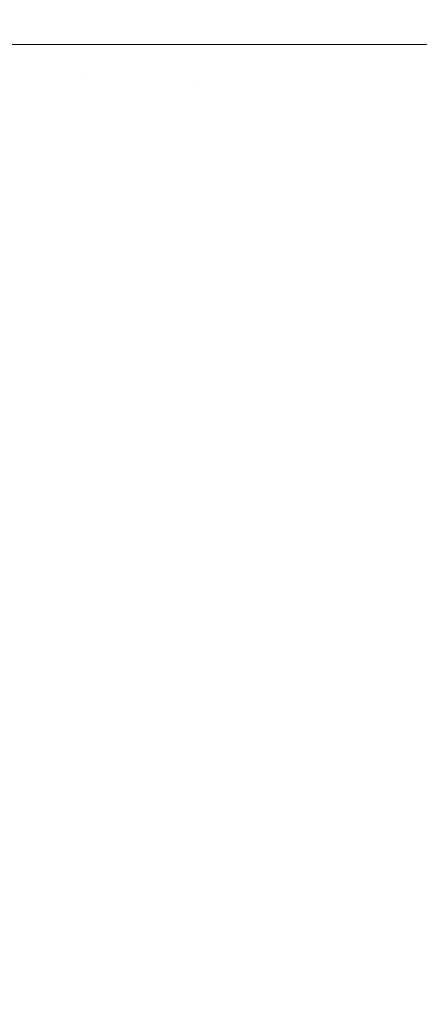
# Model space of a CAD drawing. Header units: centimetres. Extents: x -26 to 27.3, y -25.9 to -24.1.
# Tile 197 of 224: x 27.2094 to 27.2238, y -25.7945 to -25.759. Entities that reach past the tile are written whole.
import ezdxf

# ---------------------------------------------------------------- set-up
doc = ezdxf.new("R2010")
doc.units = ezdxf.units.CM
doc.header["$LTSCALE"] = 2.54
doc.layers.add('Lucido design-1', color=7, linetype='Continuous')

# ---------------------------------------------------------------- blocks, each defined once
blk = doc.blocks.new('Gruppo-7-1')
at = {"color": 7, "linetype": 'Continuous', "lineweight": 9}
for points, invisible_edges in [([(27.211805, -24.159888, 1182.418342), (27.208228, -24.159888, 1182.419355), (27.208228, -25.759888, 1182.419355), (27.211805, -25.759888, 1182.418342)], 10), ([(27.212098, -24.159888, 1181.627202), (27.212098, -25.759888, 1181.627202), (27.208231, -25.759888, 1181.62609), (27.208231, -24.159888, 1181.62609)], 5), ([(27.211805, -25.759888, 1182.418342), (27.212096, -25.759888, 1182.418246), (27.212096, -24.159888, 1182.418246), (27.211805, -24.159888, 1182.418342)], 10), ([(27.215868, -24.159888, 1182.417002), (27.212096, -24.159888, 1182.418246), (27.212096, -25.759888, 1182.418246), (27.215868, -25.759888, 1182.417002)], 10), ([(27.215921, -24.159888, 1181.628471), (27.215921, -25.759888, 1181.628471), (27.212098, -25.759888, 1181.627202), (27.212098, -24.159888, 1181.627202)], 5), ([(27.215868, -25.759888, 1182.417002), (27.215921, -25.759888, 1182.416982), (27.215921, -24.159888, 1182.416982), (27.215868, -24.159888, 1182.417002)], 10), ([(27.219693, -25.759888, 1182.415556), (27.219693, -24.159888, 1182.415556), (27.215921, -24.159888, 1182.416982), (27.215921, -25.759888, 1182.416982)], 5), ([(27.219695, -24.159888, 1181.629894), (27.219695, -25.759888, 1181.629894), (27.215921, -25.759888, 1181.628471), (27.215921, -24.159888, 1181.628471)], 5), ([(27.219864, -24.159888, 1182.415492), (27.219693, -24.159888, 1182.415556), (27.219693, -25.759888, 1182.415556), (27.219864, -25.759888, 1182.415492)], 10), ([(27.223412, -24.159888, 1181.631471), (27.223412, -25.759888, 1181.631471), (27.219695, -25.759888, 1181.629894), (27.219695, -24.159888, 1181.629894)], 5), ([(27.219864, -25.759888, 1182.415492), (27.223409, -25.759888, 1182.413976), (27.223409, -24.159888, 1182.413976), (27.219864, -24.159888, 1182.415492)], 10), ([(27.223786, -24.159888, 1182.413815), (27.223409, -24.159888, 1182.413976), (27.223409, -25.759888, 1182.413976), (27.223786, -25.759888, 1182.413815)], 10), ([(27.227066, -24.159888, 1181.633198), (27.227066, -25.759888, 1181.633198), (27.223412, -25.759888, 1181.631471), (27.223412, -24.159888, 1181.631471)], 5), ([(27.207659, -25.760956, 1182.419509), (27.211778, -25.761131, 1182.418342), (27.211805, -25.759888, 1182.418342), (27.208228, -25.759888, 1182.419355)], 11), ([(27.212098, -25.759888, 1181.627202), (27.212071, -25.761143, 1181.627202), (27.208208, -25.760979, 1181.62609), (27.208231, -25.759888, 1181.62609)], 7), ([(27.211778, -25.761131, 1182.418342), (27.215838, -25.761303, 1182.417002), (27.215868, -25.759888, 1182.417002), (27.212096, -25.759888, 1182.418246)], 11), ([(27.212096, -25.759888, 1182.418246), (27.211805, -25.759888, 1182.418342), (27.211778, -25.761131, 1182.418342)], 10), ([(27.215921, -25.759888, 1181.628471), (27.215891, -25.761306, 1181.628471), (27.212071, -25.761143, 1181.627202), (27.212098, -25.759888, 1181.627202)], 7), ([(27.215838, -25.761303, 1182.417002), (27.21983, -25.761473, 1182.415492), (27.219693, -25.759888, 1182.415556), (27.215921, -25.759888, 1182.416982)], 11), ([(27.215921, -25.759888, 1182.416982), (27.215868, -25.759888, 1182.417002), (27.215838, -25.761303, 1182.417002)], 10), ([(27.219695, -25.759888, 1181.629894), (27.219661, -25.761466, 1181.629894), (27.215891, -25.761306, 1181.628471), (27.215921, -25.759888, 1181.628471)], 7), ([(27.223412, -25.759888, 1181.631471), (27.223375, -25.761624, 1181.631471), (27.219661, -25.761466, 1181.629894), (27.219695, -25.759888, 1181.629894)], 7), ([(27.21983, -25.761473, 1182.415492), (27.219864, -25.759888, 1182.415492), (27.219693, -25.759888, 1182.415556)], 9), ([(27.223409, -25.759888, 1182.413976), (27.219864, -25.759888, 1182.415492), (27.21983, -25.761473, 1182.415492), (27.223749, -25.761639, 1182.413815)], 14), ([(27.227066, -25.759888, 1181.633198), (27.227026, -25.761779, 1181.633198), (27.223375, -25.761624, 1181.631471), (27.223412, -25.759888, 1181.631471)], 7), ([(27.223749, -25.761639, 1182.413815), (27.223786, -25.759888, 1182.413815), (27.223409, -25.759888, 1182.413976)], 9), ([(27.227061, -25.759888, 1182.412246), (27.223786, -25.759888, 1182.413815), (27.223749, -25.761639, 1182.413815), (27.227588, -25.761803, 1182.411974)], 14), ([(27.207659, -25.760956, 1182.419509), (27.207591, -25.762022, 1182.419509), (27.211699, -25.762372, 1182.418342), (27.211778, -25.761131, 1182.418342)], 15), ([(27.212071, -25.761143, 1181.627202), (27.211991, -25.762397, 1181.627202), (27.208139, -25.762069, 1181.62609), (27.208208, -25.760979, 1181.62609)], 15), ([(27.211778, -25.761131, 1182.418342), (27.211699, -25.762372, 1182.418342), (27.215747, -25.762716, 1182.417002), (27.215838, -25.761303, 1182.417002)], 15), ([(27.215891, -25.761306, 1181.628471), (27.215801, -25.762721, 1181.628471), (27.211991, -25.762397, 1181.627202), (27.212071, -25.761143, 1181.627202)], 15), ([(27.215838, -25.761303, 1182.417002), (27.215747, -25.762716, 1182.417002), (27.219729, -25.763055, 1182.415492), (27.21983, -25.761473, 1182.415492)], 15), ([(27.219661, -25.761466, 1181.629894), (27.219561, -25.763041, 1181.629894), (27.215801, -25.762721, 1181.628471), (27.215891, -25.761306, 1181.628471)], 15), ([(27.223375, -25.761624, 1181.631471), (27.223264, -25.763356, 1181.631471), (27.219561, -25.763041, 1181.629894), (27.219661, -25.761466, 1181.629894)], 15), ([(27.21983, -25.761473, 1182.415492), (27.219729, -25.763055, 1182.415492), (27.223638, -25.763388, 1182.413815), (27.223749, -25.761639, 1182.413815)], 15), ([(27.227026, -25.761779, 1181.633198), (27.226906, -25.763666, 1181.633198), (27.223264, -25.763356, 1181.631471), (27.223375, -25.761624, 1181.631471)], 15), ([(27.223749, -25.761639, 1182.413815), (27.223638, -25.763388, 1182.413815), (27.227466, -25.763714, 1182.411974), (27.227588, -25.761803, 1182.411974)], 15), ([(27.207591, -25.762022, 1182.419509), (27.207478, -25.763084, 1182.419509), (27.211568, -25.763608, 1182.418342), (27.211699, -25.762372, 1182.418342)], 15), ([(27.211991, -25.762397, 1181.627202), (27.211858, -25.763645, 1181.627202), (27.208023, -25.763154, 1181.62609), (27.208139, -25.762069, 1181.62609)], 15), ([(27.211699, -25.762372, 1182.418342), (27.211568, -25.763608, 1182.418342), (27.215598, -25.764124, 1182.417002), (27.215747, -25.762716, 1182.417002)], 15), ([(27.215801, -25.762721, 1181.628471), (27.215651, -25.764131, 1181.628471), (27.211858, -25.763645, 1181.627202), (27.211991, -25.762397, 1181.627202)], 15), ([(27.215747, -25.762716, 1182.417002), (27.215598, -25.764124, 1182.417002), (27.219561, -25.764632, 1182.415492), (27.219729, -25.763055, 1182.415492)], 15), ([(27.219561, -25.763041, 1181.629894), (27.219393, -25.76461, 1181.629894), (27.215651, -25.764131, 1181.628471), (27.215801, -25.762721, 1181.628471)], 15), ([(27.207478, -25.763084, 1182.419509), (27.20732, -25.764141, 1182.419509), (27.211384, -25.764837, 1182.418342), (27.211568, -25.763608, 1182.418342)], 15), ([(27.211858, -25.763645, 1181.627202), (27.211672, -25.764887, 1181.627202), (27.207862, -25.764234, 1181.62609), (27.208023, -25.763154, 1181.62609)], 15), ([(27.223264, -25.763356, 1181.631471), (27.223081, -25.765082, 1181.631471), (27.219393, -25.76461, 1181.629894), (27.219561, -25.763041, 1181.629894)], 15), ([(27.219729, -25.763055, 1182.415492), (27.219561, -25.764632, 1182.415492), (27.223452, -25.76513, 1182.413815), (27.223638, -25.763388, 1182.413815)], 15), ([(27.226906, -25.763666, 1181.633198), (27.226705, -25.765546, 1181.633198), (27.223081, -25.765082, 1181.631471), (27.223264, -25.763356, 1181.631471)], 15), ([(27.223638, -25.763388, 1182.413815), (27.223452, -25.76513, 1182.413815), (27.227263, -25.765618, 1182.411974), (27.227466, -25.763714, 1182.411974)], 15), ([(27.211568, -25.763608, 1182.418342), (27.211384, -25.764837, 1182.418342), (27.215388, -25.765524, 1182.417002), (27.215598, -25.764124, 1182.417002)], 15), ([(27.215651, -25.764131, 1181.628471), (27.215441, -25.765533, 1181.628471), (27.211672, -25.764887, 1181.627202), (27.211858, -25.763645, 1181.627202)], 15), ([(27.20732, -25.764141, 1182.419509), (27.207117, -25.76519, 1182.419509), (27.211147, -25.766058, 1182.418342), (27.211384, -25.764837, 1182.418342)], 15), ([(27.211672, -25.764887, 1181.627202), (27.211434, -25.76612, 1181.627202), (27.207654, -25.765305, 1181.62609), (27.207862, -25.764234, 1181.62609)], 15), ([(27.215598, -25.764124, 1182.417002), (27.215388, -25.765524, 1182.417002), (27.219327, -25.766199, 1182.415492), (27.219561, -25.764632, 1182.415492)], 15), ([(27.219393, -25.76461, 1181.629894), (27.21916, -25.766171, 1181.629894), (27.215441, -25.765533, 1181.628471), (27.215651, -25.764131, 1181.628471)], 15), ([(27.223081, -25.765082, 1181.631471), (27.222824, -25.766799, 1181.631471), (27.21916, -25.766171, 1181.629894), (27.219393, -25.76461, 1181.629894)], 15), ([(27.219561, -25.764632, 1182.415492), (27.219327, -25.766199, 1182.415492), (27.223193, -25.766862, 1182.413815), (27.223452, -25.76513, 1182.413815)], 15), ([(27.211384, -25.764837, 1182.418342), (27.211147, -25.766058, 1182.418342), (27.215119, -25.766914, 1182.417002), (27.215388, -25.765524, 1182.417002)], 15), ([(27.215441, -25.765533, 1181.628471), (27.215171, -25.766925, 1181.628471), (27.211434, -25.76612, 1181.627202), (27.211672, -25.764887, 1181.627202)], 15), ([(27.207117, -25.76519, 1182.419509), (27.20687, -25.766229, 1182.419509), (27.21086, -25.767268, 1182.418342), (27.211147, -25.766058, 1182.418342)], 15), ([(27.211434, -25.76612, 1181.627202), (27.211143, -25.767342, 1181.627202), (27.207402, -25.766367, 1181.62609), (27.207654, -25.765305, 1181.62609)], 15), ([(27.226705, -25.765546, 1181.633198), (27.226426, -25.767417, 1181.633198), (27.222824, -25.766799, 1181.631471), (27.223081, -25.765082, 1181.631471)], 15), ([(27.223452, -25.76513, 1182.413815), (27.223193, -25.766862, 1182.413815), (27.22698, -25.767512, 1182.411974), (27.227263, -25.765618, 1182.411974)], 15), ([(27.215388, -25.765524, 1182.417002), (27.215119, -25.766914, 1182.417002), (27.219026, -25.767756, 1182.415492), (27.219327, -25.766199, 1182.415492)], 15), ([(27.21916, -25.766171, 1181.629894), (27.21886, -25.76772, 1181.629894), (27.215171, -25.766925, 1181.628471), (27.215441, -25.765533, 1181.628471)], 15), ([(27.211147, -25.766058, 1182.418342), (27.21086, -25.767268, 1182.418342), (27.214792, -25.768291, 1182.417002), (27.215119, -25.766914, 1182.417002)], 15), ([(27.20687, -25.766229, 1182.419509), (27.206579, -25.767257, 1182.419509), (27.210521, -25.768464, 1182.418342), (27.21086, -25.767268, 1182.418342)], 15), ([(27.211143, -25.767342, 1181.627202), (27.210801, -25.76855, 1181.627202), (27.207104, -25.767417, 1181.62609), (27.207402, -25.766367, 1181.62609)], 15), ([(27.215171, -25.766925, 1181.628471), (27.214843, -25.768305, 1181.628471), (27.211143, -25.767342, 1181.627202), (27.211434, -25.76612, 1181.627202)], 15), ([(27.222824, -25.766799, 1181.631471), (27.222494, -25.768503, 1181.631471), (27.21886, -25.76772, 1181.629894), (27.21916, -25.766171, 1181.629894)], 15), ([(27.219327, -25.766199, 1182.415492), (27.219026, -25.767756, 1182.415492), (27.22286, -25.768582, 1182.413815), (27.223193, -25.766862, 1182.413815)], 15), ([(27.215119, -25.766914, 1182.417002), (27.214792, -25.768291, 1182.417002), (27.218659, -25.769298, 1182.415492), (27.219026, -25.767756, 1182.415492)], 15), ([(27.21886, -25.76772, 1181.629894), (27.218495, -25.769256, 1181.629894), (27.214843, -25.768305, 1181.628471), (27.215171, -25.766925, 1181.628471)], 15), ([(27.226426, -25.767417, 1181.633198), (27.226066, -25.769273, 1181.633198), (27.222494, -25.768503, 1181.631471), (27.222824, -25.766799, 1181.631471)], 15), ([(27.223193, -25.766862, 1182.413815), (27.22286, -25.768582, 1182.413815), (27.226616, -25.769392, 1182.411974), (27.22698, -25.767512, 1182.411974)], 15), ([(27.206579, -25.767257, 1182.419509), (27.206245, -25.768271, 1182.419509), (27.210132, -25.769645, 1182.418342), (27.210521, -25.768464, 1182.418342)], 15), ([(27.210801, -25.76855, 1181.627202), (27.210408, -25.769742, 1181.627202), (27.206763, -25.768454, 1181.62609), (27.207104, -25.767417, 1181.62609)], 15), ([(27.21086, -25.767268, 1182.418342), (27.210521, -25.768464, 1182.418342), (27.214406, -25.769654, 1182.417002), (27.214792, -25.768291, 1182.417002)], 15), ([(27.214843, -25.768305, 1181.628471), (27.214457, -25.769669, 1181.628471), (27.210801, -25.76855, 1181.627202), (27.211143, -25.767342, 1181.627202)], 15), ([(27.222494, -25.768503, 1181.631471), (27.222092, -25.770192, 1181.631471), (27.218495, -25.769256, 1181.629894), (27.21886, -25.76772, 1181.629894)], 15), ([(27.219026, -25.767756, 1182.415492), (27.218659, -25.769298, 1182.415492), (27.222455, -25.770287, 1182.413815), (27.22286, -25.768582, 1182.413815)], 15), ([(27.206245, -25.768271, 1182.419509), (27.205868, -25.769271, 1182.419509), (27.209693, -25.770808, 1182.418342), (27.210132, -25.769645, 1182.418342)], 15), ([(27.210408, -25.769742, 1181.627202), (27.209965, -25.770917, 1181.627202), (27.206377, -25.769475, 1181.62609), (27.206763, -25.768454, 1181.62609)], 15), ([(27.210521, -25.768464, 1182.418342), (27.210132, -25.769645, 1182.418342), (27.213963, -25.770998, 1182.417002), (27.214406, -25.769654, 1182.417002)], 15), ([(27.214457, -25.769669, 1181.628471), (27.214013, -25.771016, 1181.628471), (27.210408, -25.769742, 1181.627202), (27.210801, -25.76855, 1181.627202)], 15), ([(27.214792, -25.768291, 1182.417002), (27.214406, -25.769654, 1182.417002), (27.218227, -25.770824, 1182.415492), (27.218659, -25.769298, 1182.415492)], 15), ([(27.218495, -25.769256, 1181.629894), (27.218065, -25.770774, 1181.629894), (27.214457, -25.769669, 1181.628471), (27.214843, -25.768305, 1181.628471)], 15), ([(27.226066, -25.769273, 1181.633198), (27.225629, -25.771113, 1181.633198), (27.222092, -25.770192, 1181.631471), (27.222494, -25.768503, 1181.631471)], 15), ([(27.22286, -25.768582, 1182.413815), (27.222455, -25.770287, 1182.413815), (27.226173, -25.771255, 1182.411974), (27.226616, -25.769392, 1182.411974)], 15), ([(27.205868, -25.769271, 1182.419509), (27.205448, -25.770253, 1182.419509), (27.209205, -25.771951, 1182.418342), (27.209693, -25.770808, 1182.418342)], 15), ([(27.222092, -25.770192, 1181.631471), (27.221619, -25.771863, 1181.631471), (27.218065, -25.770774, 1181.629894), (27.218495, -25.769256, 1181.629894)], 15), ([(27.209965, -25.770917, 1181.627202), (27.209472, -25.772072, 1181.627202), (27.205949, -25.770479, 1181.62609), (27.206377, -25.769475, 1181.62609)], 15), ([(27.218659, -25.769298, 1182.415492), (27.218227, -25.770824, 1182.415492), (27.221977, -25.771972, 1182.413815), (27.222455, -25.770287, 1182.413815)], 15), ([(27.210132, -25.769645, 1182.418342), (27.209693, -25.770808, 1182.418342), (27.213463, -25.772323, 1182.417002), (27.213963, -25.770998, 1182.417002)], 15), ([(27.214013, -25.771016, 1181.628471), (27.213512, -25.772343, 1181.628471), (27.209965, -25.770917, 1181.627202), (27.210408, -25.769742, 1181.627202)], 15), ([(27.214406, -25.769654, 1182.417002), (27.213963, -25.770998, 1182.417002), (27.21773, -25.772329, 1182.415492), (27.218227, -25.770824, 1182.415492)], 15), ([(27.218065, -25.770774, 1181.629894), (27.217571, -25.772273, 1181.629894), (27.214013, -25.771016, 1181.628471), (27.214457, -25.769669, 1181.628471)], 15), ([(27.225629, -25.771113, 1181.633198), (27.225114, -25.772933, 1181.633198), (27.221619, -25.771863, 1181.631471), (27.222092, -25.770192, 1181.631471)], 15), ([(27.222455, -25.770287, 1182.413815), (27.221977, -25.771972, 1182.413815), (27.225651, -25.773097, 1182.411974), (27.226173, -25.771255, 1182.411974)], 15), ([(27.209472, -25.772072, 1181.627202), (27.208931, -25.773205, 1181.627202), (27.205478, -25.771464, 1181.62609), (27.205949, -25.770479, 1181.62609)], 15), ([(27.209693, -25.770808, 1182.418342), (27.209205, -25.771951, 1182.418342), (27.212907, -25.773625, 1182.417002), (27.213463, -25.772323, 1182.417002)], 15), ([(27.213512, -25.772343, 1181.628471), (27.212956, -25.773647, 1181.628471), (27.209472, -25.772072, 1181.627202), (27.209965, -25.770917, 1181.627202)], 15), ([(27.213963, -25.770998, 1182.417002), (27.213463, -25.772323, 1182.417002), (27.217171, -25.773813, 1182.415492), (27.21773, -25.772329, 1182.415492)], 15), ([(27.217571, -25.772273, 1181.629894), (27.217014, -25.77375, 1181.629894), (27.213512, -25.772343, 1181.628471), (27.214013, -25.771016, 1181.628471)], 15), ([(27.221619, -25.771863, 1181.631471), (27.221076, -25.773511, 1181.631471), (27.217571, -25.772273, 1181.629894), (27.218065, -25.770774, 1181.629894)], 15), ([(27.218227, -25.770824, 1182.415492), (27.21773, -25.772329, 1182.415492), (27.221429, -25.773636, 1182.413815), (27.221977, -25.771972, 1182.413815)], 15), ([(27.209205, -25.771951, 1182.418342), (27.208669, -25.773073, 1182.418342), (27.212297, -25.774902, 1182.417002), (27.212907, -25.773625, 1182.417002)], 15), ([(27.212956, -25.773647, 1181.628471), (27.212345, -25.774926, 1181.628471), (27.208931, -25.773205, 1181.627202), (27.209472, -25.772072, 1181.627202)], 15), ([(27.225114, -25.772933, 1181.633198), (27.224522, -25.774729, 1181.633198), (27.221076, -25.773511, 1181.631471), (27.221619, -25.771863, 1181.631471)], 15), ([(27.221977, -25.771972, 1182.413815), (27.221429, -25.773636, 1182.413815), (27.225052, -25.774916, 1182.411974), (27.225651, -25.773097, 1182.411974)], 15), ([(27.213463, -25.772323, 1182.417002), (27.212907, -25.773625, 1182.417002), (27.216548, -25.775271, 1182.415492), (27.217171, -25.773813, 1182.415492)], 15), ([(27.217014, -25.77375, 1181.629894), (27.216394, -25.775201, 1181.629894), (27.212956, -25.773647, 1181.628471), (27.213512, -25.772343, 1181.628471)], 15), ([(27.221076, -25.773511, 1181.631471), (27.220463, -25.775136, 1181.631471), (27.217014, -25.77375, 1181.629894), (27.217571, -25.772273, 1181.629894)], 15), ([(27.21773, -25.772329, 1182.415492), (27.217171, -25.773813, 1182.415492), (27.22081, -25.775275, 1182.413815), (27.221429, -25.773636, 1182.413815)], 15), ([(27.208669, -25.773073, 1182.418342), (27.208086, -25.774171, 1182.418342), (27.211633, -25.776152, 1182.417002), (27.212297, -25.774902, 1182.417002)], 15), ([(27.212345, -25.774926, 1181.628471), (27.211679, -25.776179, 1181.628471), (27.208342, -25.774314, 1181.627202), (27.208931, -25.773205, 1181.627202)], 15), ([(27.224522, -25.774729, 1181.633198), (27.223854, -25.776498, 1181.633198), (27.220463, -25.775136, 1181.631471), (27.221076, -25.773511, 1181.631471)], 15), ([(27.212907, -25.773625, 1182.417002), (27.212297, -25.774902, 1182.417002), (27.215865, -25.776701, 1182.415492), (27.216548, -25.775271, 1182.415492)], 15), ([(27.216394, -25.775201, 1181.629894), (27.215714, -25.776625, 1181.629894), (27.212345, -25.774926, 1181.628471), (27.212956, -25.773647, 1181.628471)], 15), ([(27.220463, -25.775136, 1181.631471), (27.219782, -25.776732, 1181.631471), (27.216394, -25.775201, 1181.629894), (27.217014, -25.77375, 1181.629894)], 15), ([(27.217171, -25.773813, 1182.415492), (27.216548, -25.775271, 1182.415492), (27.220123, -25.776886, 1182.413815), (27.22081, -25.775275, 1182.413815)], 15), ([(27.221429, -25.773636, 1182.413815), (27.22081, -25.775275, 1182.413815), (27.224376, -25.776708, 1182.411974), (27.225052, -25.774916, 1182.411974)], 15), ([(27.208086, -25.774171, 1182.418342), (27.207457, -25.775243, 1182.418342), (27.210916, -25.777373, 1182.417002), (27.211633, -25.776152, 1182.417002)], 15), ([(27.211679, -25.776179, 1181.628471), (27.210962, -25.777402, 1181.628471), (27.207706, -25.775397, 1181.627202), (27.208342, -25.774314, 1181.627202)], 15), ([(27.212297, -25.774902, 1182.417002), (27.211633, -25.776152, 1182.417002), (27.215121, -25.778101, 1182.415492), (27.215865, -25.776701, 1182.415492)], 15), ([(27.215714, -25.776625, 1181.629894), (27.214974, -25.778019, 1181.629894), (27.211679, -25.776179, 1181.628471), (27.212345, -25.774926, 1181.628471)], 15), ([(27.207457, -25.775243, 1182.418342), (27.206782, -25.776288, 1182.418342), (27.210148, -25.778563, 1182.417002), (27.210916, -25.777373, 1182.417002)], 15), ([(27.219782, -25.776732, 1181.631471), (27.219033, -25.778299, 1181.631471), (27.215714, -25.776625, 1181.629894), (27.216394, -25.775201, 1181.629894)], 15), ([(27.216548, -25.775271, 1182.415492), (27.215865, -25.776701, 1182.415492), (27.219367, -25.778467, 1182.413815), (27.220123, -25.776886, 1182.413815)], 15), ([(27.223854, -25.776498, 1181.633198), (27.223112, -25.778238, 1181.633198), (27.219782, -25.776732, 1181.631471), (27.220463, -25.775136, 1181.631471)], 15), ([(27.22081, -25.775275, 1182.413815), (27.220123, -25.776886, 1182.413815), (27.223624, -25.778469, 1182.411974), (27.224376, -25.776708, 1182.411974)], 15), ([(27.210962, -25.777402, 1181.628471), (27.210193, -25.778593, 1181.628471), (27.207025, -25.776452, 1181.627202), (27.207706, -25.775397, 1181.627202)], 15), ([(27.206782, -25.776288, 1182.418342), (27.206064, -25.777303, 1182.418342), (27.209331, -25.779719, 1182.417002), (27.210148, -25.778563, 1182.417002)], 15), ([(27.211633, -25.776152, 1182.417002), (27.210916, -25.777373, 1182.417002), (27.214319, -25.779469, 1182.415492), (27.215121, -25.778101, 1182.415492)], 15), ([(27.214974, -25.778019, 1181.629894), (27.214175, -25.77938, 1181.629894), (27.210962, -25.777402, 1181.628471), (27.211679, -25.776179, 1181.628471)], 15), ([(27.210193, -25.778593, 1181.628471), (27.209374, -25.779751, 1181.628471), (27.2063, -25.777477, 1181.627202), (27.207025, -25.776452, 1181.627202)], 15), ([(27.219033, -25.778299, 1181.631471), (27.218219, -25.779832, 1181.631471), (27.214974, -25.778019, 1181.629894), (27.215714, -25.776625, 1181.629894)], 15), ([(27.215865, -25.776701, 1182.415492), (27.215121, -25.778101, 1182.415492), (27.218546, -25.780014, 1182.413815), (27.219367, -25.778467, 1182.413815)], 15), ([(27.227181, -25.777835, 1181.635074), (27.226379, -25.779714, 1181.635074), (27.223112, -25.778238, 1181.633198), (27.223854, -25.776498, 1181.633198)], 15), ([(27.224376, -25.776708, 1182.411974), (27.223624, -25.778469, 1182.411974), (27.227046, -25.780016, 1182.409974), (27.22786, -25.778108, 1182.409974)], 15), ([(27.223112, -25.778238, 1181.633198), (27.222296, -25.779944, 1181.633198), (27.219033, -25.778299, 1181.631471), (27.219782, -25.776732, 1181.631471)], 15), ([(27.220123, -25.776886, 1182.413815), (27.219367, -25.778467, 1182.413815), (27.222798, -25.780197, 1182.411974), (27.223624, -25.778469, 1182.411974)], 15), ([(27.210916, -25.777373, 1182.417002), (27.210148, -25.778563, 1182.417002), (27.213459, -25.780801, 1182.415492), (27.214319, -25.779469, 1182.415492)], 15), ([(27.214175, -25.77938, 1181.629894), (27.213319, -25.780706, 1181.629894), (27.210193, -25.778593, 1181.628471), (27.210962, -25.777402, 1181.628471)], 15), ([(27.209374, -25.779751, 1181.628471), (27.208507, -25.780873, 1181.628471), (27.205532, -25.778471, 1181.627202), (27.2063, -25.777477, 1181.627202)], 15), ([(27.218219, -25.779832, 1181.631471), (27.21734, -25.781329, 1181.631471), (27.214175, -25.77938, 1181.629894), (27.214974, -25.778019, 1181.629894)], 15), ([(27.215121, -25.778101, 1182.415492), (27.214319, -25.779469, 1182.415492), (27.217659, -25.781525, 1182.413815), (27.218546, -25.780014, 1182.413815)], 15), ([(27.222296, -25.779944, 1181.633198), (27.221409, -25.781614, 1181.633198), (27.218219, -25.779832, 1181.631471), (27.219033, -25.778299, 1181.631471)], 15), ([(27.219367, -25.778467, 1182.413815), (27.218546, -25.780014, 1182.413815), (27.2219, -25.781888, 1182.411974), (27.222798, -25.780197, 1182.411974)], 15), ([(27.226379, -25.779714, 1181.635074), (27.225498, -25.781558, 1181.635074), (27.222296, -25.779944, 1181.633198), (27.223112, -25.778238, 1181.633198)], 15), ([(27.223624, -25.778469, 1182.411974), (27.222798, -25.780197, 1182.411974), (27.226152, -25.781888, 1182.409974), (27.227046, -25.780016, 1182.409974)], 15), ([(27.210148, -25.778563, 1182.417002), (27.209331, -25.779719, 1182.417002), (27.212544, -25.782095, 1182.415492), (27.213459, -25.780801, 1182.415492)], 15), ([(27.213319, -25.780706, 1181.629894), (27.212408, -25.781994, 1181.629894), (27.209374, -25.779751, 1181.628471), (27.210193, -25.778593, 1181.628471)], 15), ([(27.21734, -25.781329, 1181.631471), (27.216399, -25.782788, 1181.631471), (27.213319, -25.780706, 1181.629894), (27.214175, -25.77938, 1181.629894)], 15), ([(27.214319, -25.779469, 1182.415492), (27.213459, -25.780801, 1182.415492), (27.216709, -25.782997, 1182.413815), (27.217659, -25.781525, 1182.413815)], 15), ([(27.209331, -25.779719, 1182.417002), (27.208465, -25.780839, 1182.417002), (27.211574, -25.783349, 1182.415492), (27.212544, -25.782095, 1182.415492)], 15), ([(27.212408, -25.781994, 1181.629894), (27.211443, -25.783243, 1181.629894), (27.208507, -25.780873, 1181.628471), (27.209374, -25.779751, 1181.628471)], 15), ([(27.221409, -25.781614, 1181.633198), (27.220452, -25.783245, 1181.633198), (27.21734, -25.781329, 1181.631471), (27.218219, -25.779832, 1181.631471)], 15), ([(27.218546, -25.780014, 1182.413815), (27.217659, -25.781525, 1182.413815), (27.220931, -25.78354, 1182.411974), (27.2219, -25.781888, 1182.411974)], 15), ([(27.225498, -25.781558, 1181.635074), (27.22454, -25.783363, 1181.635074), (27.221409, -25.781614, 1181.633198), (27.222296, -25.779944, 1181.633198)], 15), ([(27.222798, -25.780197, 1182.411974), (27.2219, -25.781888, 1182.411974), (27.225179, -25.78372, 1182.409974), (27.226152, -25.781888, 1182.409974)], 15), ([(27.208465, -25.780839, 1182.417002), (27.207553, -25.781921, 1182.417002), (27.210552, -25.784561, 1182.415492), (27.211574, -25.783349, 1182.415492)], 15), ([(27.211443, -25.783243, 1181.629894), (27.210425, -25.78445, 1181.629894), (27.207593, -25.781957, 1181.628471), (27.208507, -25.780873, 1181.628471)], 15), ([(27.216399, -25.782788, 1181.631471), (27.215396, -25.784205, 1181.631471), (27.212408, -25.781994, 1181.629894), (27.213319, -25.780706, 1181.629894)], 15), ([(27.213459, -25.780801, 1182.415492), (27.212544, -25.782095, 1182.415492), (27.215698, -25.784427, 1182.413815), (27.216709, -25.782997, 1182.413815)], 15), ([(27.220452, -25.783245, 1181.633198), (27.219427, -25.784834, 1181.633198), (27.216399, -25.782788, 1181.631471), (27.21734, -25.781329, 1181.631471)], 15), ([(27.217659, -25.781525, 1182.413815), (27.216709, -25.782997, 1182.413815), (27.219893, -25.785149, 1182.411974), (27.220931, -25.78354, 1182.411974)], 15), ([(27.22454, -25.783363, 1181.635074), (27.223505, -25.785125, 1181.635074), (27.220452, -25.783245, 1181.633198), (27.221409, -25.781614, 1181.633198)], 15), ([(27.207553, -25.781921, 1182.417002), (27.206595, -25.782964, 1182.417002), (27.20948, -25.785729, 1182.415492), (27.210552, -25.784561, 1182.415492)], 15), ([(27.210425, -25.78445, 1181.629894), (27.209358, -25.785612, 1181.629894), (27.206634, -25.783001, 1181.628471), (27.207593, -25.781957, 1181.628471)], 15), ([(27.215396, -25.784205, 1181.631471), (27.214335, -25.785578, 1181.631471), (27.211443, -25.783243, 1181.629894), (27.212408, -25.781994, 1181.629894)], 15), ([(27.2219, -25.781888, 1182.411974), (27.220931, -25.78354, 1182.411974), (27.224129, -25.785509, 1182.409974), (27.225179, -25.78372, 1182.409974)], 15), ([(27.212544, -25.782095, 1182.415492), (27.211574, -25.783349, 1182.415492), (27.214626, -25.785814, 1182.413815), (27.215698, -25.784427, 1182.413815)], 15), ([(27.206595, -25.782964, 1182.417002), (27.205594, -25.783965, 1182.417002), (27.208359, -25.78685, 1182.415492), (27.20948, -25.785729, 1182.415492)], 15), ([(27.209358, -25.785612, 1181.629894), (27.208242, -25.786728, 1181.629894), (27.205631, -25.784004, 1181.628471), (27.206634, -25.783001, 1181.628471)], 15), ([(27.219427, -25.784834, 1181.633198), (27.218335, -25.786378, 1181.633198), (27.215396, -25.784205, 1181.631471), (27.216399, -25.782788, 1181.631471)], 15), ([(27.216709, -25.782997, 1182.413815), (27.215698, -25.784427, 1182.413815), (27.218787, -25.786712, 1182.411974), (27.219893, -25.785149, 1182.411974)], 15), ([(27.214335, -25.785578, 1181.631471), (27.213216, -25.786906, 1181.631471), (27.210425, -25.78445, 1181.629894), (27.211443, -25.783243, 1181.629894)], 15), ([(27.211574, -25.783349, 1182.415492), (27.210552, -25.784561, 1182.415492), (27.213497, -25.787153, 1182.413815), (27.214626, -25.785814, 1182.413815)], 15), ([(27.223505, -25.785125, 1181.635074), (27.222397, -25.786842, 1181.635074), (27.219427, -25.784834, 1181.633198), (27.220452, -25.783245, 1181.633198)], 15), ([(27.227604, -25.785075, 1181.637095), (27.226495, -25.786966, 1181.637095), (27.223505, -25.785125, 1181.635074), (27.22454, -25.783363, 1181.635074)], 15), ([(27.220931, -25.78354, 1182.411974), (27.219893, -25.785149, 1182.411974), (27.223004, -25.787252, 1182.409974), (27.224129, -25.785509, 1182.409974)], 15), ([(27.213216, -25.786906, 1181.631471), (27.212041, -25.788184, 1181.631471), (27.209358, -25.785612, 1181.629894), (27.210425, -25.78445, 1181.629894)], 15), ([(27.218335, -25.786378, 1181.633198), (27.217178, -25.787874, 1181.633198), (27.214335, -25.785578, 1181.631471), (27.215396, -25.784205, 1181.631471)], 15), ([(27.215698, -25.784427, 1182.413815), (27.214626, -25.785814, 1182.413815), (27.217616, -25.788227, 1182.411974), (27.218787, -25.786712, 1182.411974)], 15), ([(27.210552, -25.784561, 1182.415492), (27.20948, -25.785729, 1182.415492), (27.212312, -25.788443, 1182.413815), (27.213497, -25.787153, 1182.413815)], 15), ([(27.222397, -25.786842, 1181.635074), (27.221218, -25.78851, 1181.635074), (27.218335, -25.786378, 1181.633198), (27.219427, -25.784834, 1181.633198)], 15), ([(27.219893, -25.785149, 1182.411974), (27.218787, -25.786712, 1182.411974), (27.221806, -25.788945, 1182.409974), (27.223004, -25.787252, 1182.409974)], 15), ([(27.226495, -25.786966, 1181.637095), (27.225306, -25.788808, 1181.637095), (27.222397, -25.786842, 1181.635074), (27.223505, -25.785125, 1181.635074)], 15), ([(27.217178, -25.787874, 1181.633198), (27.215959, -25.78932, 1181.633198), (27.213216, -25.786906, 1181.631471), (27.214335, -25.785578, 1181.631471)], 15), ([(27.224129, -25.785509, 1182.409974), (27.223004, -25.787252, 1182.409974), (27.226038, -25.789303, 1182.40782), (27.227248, -25.787429, 1182.40782)], 15), ([(27.212041, -25.788184, 1181.631471), (27.210814, -25.789412, 1181.631471), (27.208242, -25.786728, 1181.629894), (27.209358, -25.785612, 1181.629894)], 15), ([(27.20948, -25.785729, 1182.415492), (27.208359, -25.78685, 1182.415492), (27.211073, -25.789682, 1182.413815), (27.212312, -25.788443, 1182.413815)], 15), ([(27.214626, -25.785814, 1182.413815), (27.213497, -25.787153, 1182.413815), (27.216381, -25.789691, 1182.411974), (27.217616, -25.788227, 1182.411974)], 15), ([(27.221218, -25.78851, 1181.635074), (27.219968, -25.790127, 1181.635074), (27.217178, -25.787874, 1181.633198), (27.218335, -25.786378, 1181.633198)], 15), ([(27.210814, -25.789412, 1181.631471), (27.209535, -25.790586, 1181.631471), (27.20708, -25.787795, 1181.629894), (27.208242, -25.786728, 1181.629894)], 15), ([(27.208359, -25.78685, 1182.415492), (27.207191, -25.787922, 1182.415492), (27.209783, -25.790867, 1182.413815), (27.211073, -25.789682, 1182.413815)], 15), ([(27.215959, -25.78932, 1181.633198), (27.21468, -25.790713, 1181.633198), (27.212041, -25.788184, 1181.631471), (27.213216, -25.786906, 1181.631471)], 15), ([(27.218787, -25.786712, 1182.411974), (27.217616, -25.788227, 1182.411974), (27.220538, -25.790587, 1182.409974), (27.221806, -25.788945, 1182.409974)], 15), ([(27.225306, -25.788808, 1181.637095), (27.22404, -25.790598, 1181.637095), (27.221218, -25.78851, 1181.635074), (27.222397, -25.786842, 1181.635074)], 15), ([(27.213497, -25.787153, 1182.413815), (27.212312, -25.788443, 1182.413815), (27.215086, -25.791102, 1182.411974), (27.216381, -25.789691, 1182.411974)], 15), ([(27.223004, -25.787252, 1182.409974), (27.221806, -25.788945, 1182.409974), (27.224751, -25.791123, 1182.40782), (27.226038, -25.789303, 1182.40782)], 15), ([(27.209535, -25.790586, 1181.631471), (27.208208, -25.791705, 1181.631471), (27.205873, -25.788813, 1181.629894), (27.20708, -25.787795, 1181.629894)], 15), ([(27.207191, -25.787922, 1182.415492), (27.205979, -25.788944, 1182.415492), (27.208444, -25.791996, 1182.413815), (27.209783, -25.790867, 1182.413815)], 15), ([(27.219968, -25.790127, 1181.635074), (27.218651, -25.791689, 1181.635074), (27.215959, -25.78932, 1181.633198), (27.217178, -25.787874, 1181.633198)], 15), ([(27.21468, -25.790713, 1181.633198), (27.213343, -25.79205, 1181.633198), (27.210814, -25.789412, 1181.631471), (27.212041, -25.788184, 1181.631471)], 15), ([(27.212312, -25.788443, 1182.413815), (27.211073, -25.789682, 1182.413815), (27.213732, -25.792456, 1182.411974), (27.215086, -25.791102, 1182.411974)], 15), ([(27.217616, -25.788227, 1182.411974), (27.216381, -25.789691, 1182.411974), (27.2192, -25.792173, 1182.409974), (27.220538, -25.790587, 1182.409974)], 15), ([(27.22404, -25.790598, 1181.637095), (27.222699, -25.792332, 1181.637095), (27.219968, -25.790127, 1181.635074), (27.221218, -25.78851, 1181.635074)], 15), ([(27.221806, -25.788945, 1182.409974), (27.220538, -25.790587, 1182.409974), (27.223387, -25.792888, 1182.40782), (27.224751, -25.791123, 1182.40782)], 15), ([(27.213343, -25.79205, 1181.633198), (27.21195, -25.793329, 1181.633198), (27.209535, -25.790586, 1181.631471), (27.210814, -25.789412, 1181.631471)], 15), ([(27.218651, -25.791689, 1181.635074), (27.217269, -25.793194, 1181.635074), (27.21468, -25.790713, 1181.633198), (27.215959, -25.78932, 1181.633198)], 15), ([(27.211073, -25.789682, 1182.413815), (27.209783, -25.790867, 1182.413815), (27.212321, -25.793751, 1182.411974), (27.213732, -25.792456, 1182.411974)], 15), ([(27.216381, -25.789691, 1182.411974), (27.215086, -25.791102, 1182.411974), (27.217797, -25.7937, 1182.409974), (27.2192, -25.792173, 1182.409974)], 15), ([(27.222699, -25.792332, 1181.637095), (27.221286, -25.794008, 1181.637095), (27.218651, -25.791689, 1181.635074), (27.219968, -25.790127, 1181.635074)], 15), ([(27.21195, -25.793329, 1181.633198), (27.210504, -25.794548, 1181.633198), (27.208208, -25.791705, 1181.631471), (27.209535, -25.790586, 1181.631471)], 15), ([(27.209783, -25.790867, 1182.413815), (27.208444, -25.791996, 1182.413815), (27.210857, -25.794986, 1182.411974), (27.212321, -25.793751, 1182.411974)], 15), ([(27.217269, -25.793194, 1181.635074), (27.215824, -25.794639, 1181.635074), (27.213343, -25.79205, 1181.633198), (27.21468, -25.790713, 1181.633198)], 15), ([(27.220538, -25.790587, 1182.409974), (27.2192, -25.792173, 1182.409974), (27.22195, -25.794592, 1182.40782), (27.223387, -25.792888, 1182.40782)], 15), ([(27.226797, -25.792637, 1181.639259), (27.225367, -25.794486, 1181.639259), (27.222699, -25.792332, 1181.637095), (27.22404, -25.790598, 1181.637095)], 15), ([(27.215086, -25.791102, 1182.411974), (27.213732, -25.792456, 1182.411974), (27.21633, -25.795167, 1182.409974), (27.217797, -25.7937, 1182.409974)], 15), ([(27.224751, -25.791123, 1182.40782), (27.223387, -25.792888, 1182.40782), (27.22616, -25.795126, 1182.405514), (27.227616, -25.793242, 1182.405514)], 15), ([(27.210504, -25.794548, 1181.633198), (27.209008, -25.795705, 1181.633198), (27.206835, -25.792767, 1181.631471), (27.208208, -25.791705, 1181.631471)], 15), ([(27.208444, -25.791996, 1182.413815), (27.207057, -25.793068, 1182.413815), (27.209342, -25.796157, 1182.411974), (27.210857, -25.794986, 1182.411974)], 15), ([(27.221286, -25.794008, 1181.637095), (27.219803, -25.795623, 1181.637095), (27.217269, -25.793194, 1181.635074), (27.218651, -25.791689, 1181.635074)], 15), ([(27.215824, -25.794639, 1181.635074), (27.214319, -25.796021, 1181.635074), (27.21195, -25.793329, 1181.633198), (27.213343, -25.79205, 1181.633198)], 15), ([(27.2192, -25.792173, 1182.409974), (27.217797, -25.7937, 1182.409974), (27.220441, -25.796235, 1182.40782), (27.22195, -25.794592, 1182.40782)], 15), ([(27.225367, -25.794486, 1181.639259), (27.22386, -25.796274, 1181.639259), (27.221286, -25.794008, 1181.637095), (27.222699, -25.792332, 1181.637095)], 15), ([(27.213732, -25.792456, 1182.411974), (27.212321, -25.793751, 1182.411974), (27.214803, -25.79657, 1182.409974), (27.21633, -25.795167, 1182.409974)], 15), ([(27.223387, -25.792888, 1182.40782), (27.22195, -25.794592, 1182.40782), (27.224625, -25.796947, 1182.405514), (27.22616, -25.795126, 1182.405514)], 15), ([(27.214319, -25.796021, 1181.635074), (27.212757, -25.797338, 1181.635074), (27.210504, -25.794548, 1181.633198), (27.21195, -25.793329, 1181.633198)], 15), ([(27.219803, -25.795623, 1181.637095), (27.218253, -25.797173, 1181.637095), (27.215824, -25.794639, 1181.635074), (27.217269, -25.793194, 1181.635074)], 15), ([(27.212321, -25.793751, 1182.411974), (27.210857, -25.794986, 1182.411974), (27.213217, -25.797908, 1182.409974), (27.214803, -25.79657, 1182.409974)], 15), ([(27.217797, -25.7937, 1182.409974), (27.21633, -25.795167, 1182.409974), (27.218865, -25.797811, 1182.40782), (27.220441, -25.796235, 1182.40782)], 15), ([(27.22386, -25.796274, 1181.639259), (27.222279, -25.797996, 1181.639259), (27.219803, -25.795623, 1181.637095), (27.221286, -25.794008, 1181.637095)], 15)]:
    blk.add_3dface(points, dxfattribs=dict(at, invisible_edges=invisible_edges))

msp = doc.modelspace()

# ---------------------------------------------------------------- block references
at = {"layer": 'Lucido design-1', "color": 7}
msp.add_blockref('Gruppo-7-1', (0, 0), dxfattribs=at)

doc.saveas('drawing.dxf')
